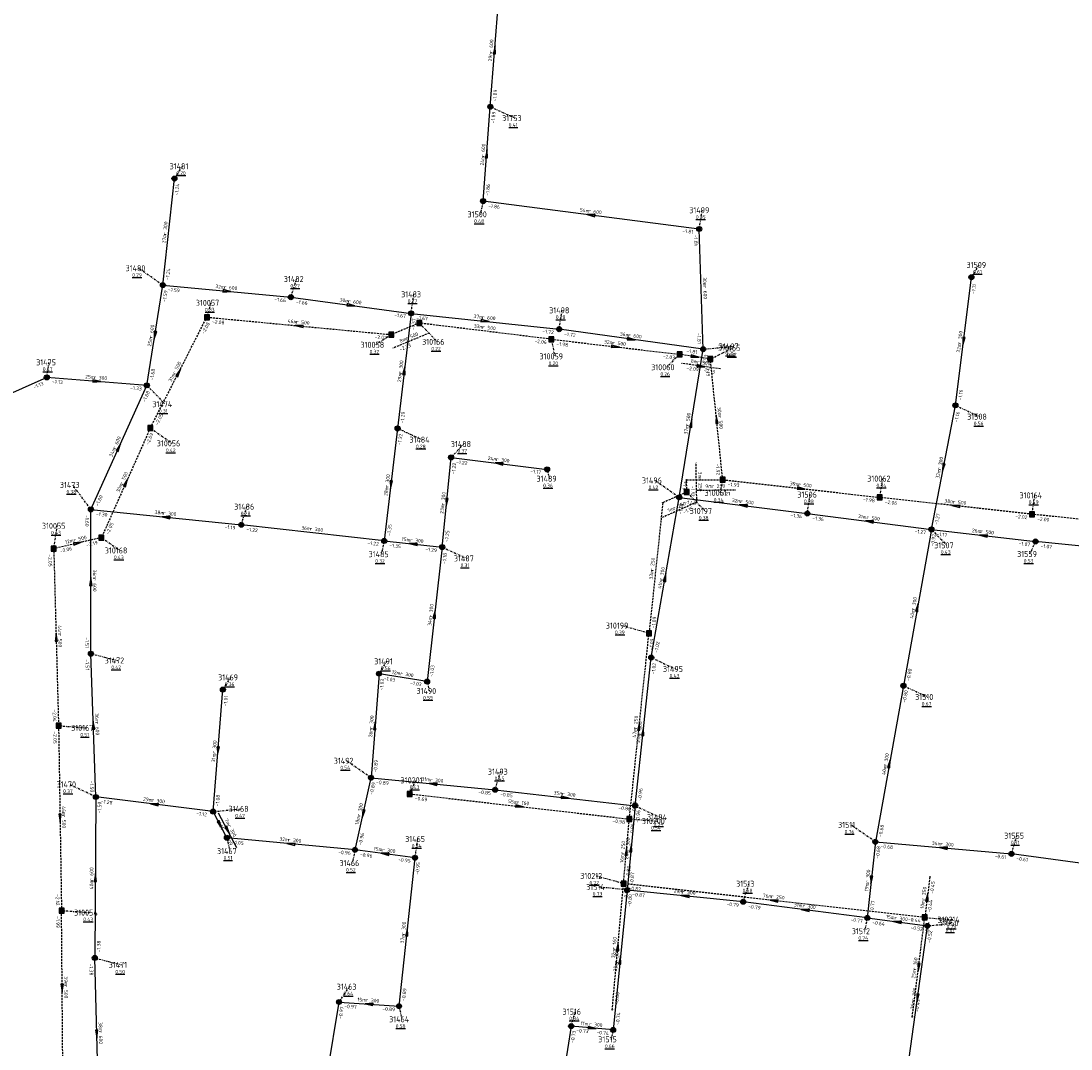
# Model space of a CAD drawing. Extents: x 188323 to 208361, y 565368 to 574910.
# Tile 58 of 256: x 200659 to 200921, y 567996 to 568253. Entities that reach past the tile are written whole.
import ezdxf

# ---------------------------------------------------------------- set-up
doc = ezdxf.new("R2010")
doc.units = 0
doc.linetypes.add('DASHDOT', pattern=[1, 0.5, -0.25, 0, -0.25])
doc.linetypes.add('DASHED', pattern=[0.75, 0.5, -0.25])
doc.layers.get('0').update_dxf_attribs({"linetype": 'CONTINUOUS'})
for name, color, linetype in [('RIO-AFM', 7, 'CONTINUOUS'), ('RIO-BOK', 7, 'CONTINUOUS'), ('RIO-DET', 7, 'CONTINUOUS'), ('RIO-KNP', 7, 'CONTINUOUS'), ('RIO-KNR', 7, 'CONTINUOUS'), ('RIO-LAG_0B', 7, 'CONTINUOUS'), ('RIO-LAG_1B', 7, 'DASHED'), ('RIO-LEN', 7, 'CONTINUOUS'), ('RIO-MVD', 1, 'CONTINUOUS'), ('RIO-VRB', 6, 'DASHDOT'), ('RIO-VRH', 7, 'CONTINUOUS')]:
    doc.layers.add(name, color=color, linetype=linetype)
doc.styles.add('RIO-TXT', font='isocp.shx')

# ---------------------------------------------------------------- blocks, each defined once
blk = doc.blocks.new('L_VHR')
blk.add_lwpolyline([(-0.5, 0), (0.5, 0), (-0.5, 0.15), (-0.5, -0.15), (0.5, 0)])
blk = doc.blocks.new('K_IPR')
blk.add_lwpolyline([(-0.5, -0.5), (0.5, -0.5), (0.5, 0.5), (-0.5, 0.5)], close=True)
blk.add_solid([(-0.5, 0.5), (0.5, 0.5), (-0.5, -0.5), (0.5, -0.5)])
at = {"style": 'RIO-TXT', "flags": 1}
blk.add_attdef('KNOOPNAAM', (2, 2), '', height=1, dxfattribs=at)
blk = doc.blocks.new('K_FIC')
blk.add_circle((0, 0), 0.0625)
at = {"style": 'RIO-TXT', "flags": 1}
blk.add_attdef('KNOOPNAAM', (2, 2), '', height=1, dxfattribs=at)
blk = doc.blocks.new('K_IPG')
blk.add_circle((0, 0), 0.5)
for points in [[(0, 0), (-0.5, 0), (-0.433013, 0.25)], [(0, 0), (-0.433013, -0.25), (-0.5, 0)], [(0, 0), (-0.433013, 0.25), (-0.25, 0.433013)], [(0, 0), (-0.25, -0.433013), (-0.433013, -0.25)], [(0, 0), (-0.25, 0.433013), (0, 0.5)], [(0, 0), (0, -0.5), (-0.25, -0.433013)], [(0, 0), (0, 0.5), (0.25, 0.433013)], [(0, 0), (0.25, 0.433013), (0.433013, 0.25)], [(0, 0), (0.433013, 0.25), (0.5, 0)], [(0, 0), (0.5, 0), (0.433013, -0.25)], [(0, 0), (0.433013, -0.25), (0.25, -0.433013)], [(0, 0), (0.25, -0.433013), (0, -0.5)]]:
    blk.add_solid(points)
at = {"style": 'RIO-TXT', "flags": 1}
blk.add_attdef('KNOOPNAAM', (2, 2), '', height=1, dxfattribs=at)
blk = doc.blocks.new('461_03______310166____310058_')
at = {"layer": 'RIO-LAG_1B'}
blk.add_line((0, 0), (-9.069, -3.77), dxfattribs=at)
at = {"layer": 'RIO-AFM', "style": 'RIO-TXT'}
blk.add_text('r 500', height=0.9, rotation=382.5474, dxfattribs=at).set_placement((-5.7242, -1.8371))
at = {"layer": 'RIO-BOK', "style": 'RIO-TXT'}
blk.add_text('-2.23', height=0.9, rotation=382.5474, dxfattribs=at).set_placement((-7.2389, -4.525))
at = {"layer": 'RIO-LEN', "style": 'RIO-TXT'}
blk.add_text('8m', height=0.9, rotation=382.5474, dxfattribs=at).set_placement((-7.22, -2.4593))
blk = doc.blocks.new('462_03______310165____310060_')
at = {"layer": 'RIO-LAG_1B'}
blk.add_line((0, 0), (-9.72, 1.41), dxfattribs=at)
at = {"layer": 'RIO-VRH', "xscale": 2, "yscale": 2, "zscale": 2, "rotation": 351.7249}
blk.add_blockref('L_VHR', (-4.86, 0.705), dxfattribs=at)
at = {"layer": 'RIO-AFM', "style": 'RIO-TXT'}
blk.add_text('r 500', height=0.9, rotation=351.7249, dxfattribs=at).set_placement((-5.8573, 1.3559))
at = {"layer": 'RIO-BOK', "style": 'RIO-TXT'}
for s, p in [('-2.09', (-8.5353, -0.1762)), ('-2.13', (-4.2589, -0.7954))]:
    blk.add_text(s, height=0.9, rotation=351.7249, dxfattribs=at).set_placement(p)
at = {"layer": 'RIO-LEN', "style": 'RIO-TXT'}
blk.add_text('8m', height=0.9, rotation=351.7249, dxfattribs=at).set_placement((-7.4606, 1.588))
blk = doc.blocks.new('463_03______310196____310061_')
at = {"layer": 'RIO-LAG_1B'}
blk.add_line((0, 0), (9.82, 0.108), dxfattribs=at)
at = {"layer": 'RIO-AFM', "style": 'RIO-TXT'}
blk.add_text('r 250', height=0.9, rotation=0.6337, dxfattribs=at).set_placement((3.8243, 0.5423))
at = {"layer": 'RIO-BOK', "style": 'RIO-TXT'}
blk.add_text('-1.21', height=0.9, rotation=0.6337, dxfattribs=at).set_placement((5.7349, -1.3366))
at = {"layer": 'RIO-LEN', "style": 'RIO-TXT'}
blk.add_text('9m', height=0.9, rotation=0.6337, dxfattribs=at).set_placement((2.2044, 0.5244))
blk = doc.blocks.new('470_03______310197____310196_')
at = {"layer": 'RIO-LAG_1B'}
blk.add_line((0, 0), (-0.199, 9.818), dxfattribs=at)
at = {"layer": 'RIO-AFM', "style": 'RIO-TXT'}
blk.add_text('r 250', height=0.9, rotation=271.1509, dxfattribs=at).set_placement((0.3797, 5.999))
at = {"layer": 'RIO-BOK', "style": 'RIO-TXT'}
blk.add_text('-1.12', height=0.9, rotation=271.1509, dxfattribs=at).set_placement((-1.4811, 4.0706))
at = {"layer": 'RIO-LEN', "style": 'RIO-TXT'}
blk.add_text('3m', height=0.9, rotation=271.1509, dxfattribs=at).set_placement((0.3463, 7.6187))
blk = doc.blocks.new('471_03______310197____310198_')
at = {"layer": 'RIO-LAG_1B'}
blk.add_line((0, 0), (-8.981, -3.977), dxfattribs=at)
at = {"layer": 'RIO-AFM', "style": 'RIO-TXT'}
blk.add_text('r 250', height=0.9, rotation=383.8624, dxfattribs=at).set_placement((-5.681, -1.9677))
at = {"layer": 'RIO-BOK', "style": 'RIO-TXT'}
blk.add_text('-1.15', height=0.9, rotation=383.8624, dxfattribs=at).set_placement((-3.1827, -2.9387))
at = {"layer": 'RIO-LEN', "style": 'RIO-TXT'}
blk.add_text('7m', height=0.9, rotation=383.8624, dxfattribs=at).set_placement((-7.1621, -2.624))
blk = doc.blocks.new('518_03______31467_____31468_')
at = {"layer": 'RIO-LAG_0B'}
blk.add_line((0, 0), (-4.617, 8.668), dxfattribs=at)
at = {"layer": 'RIO-VRH', "xscale": 2, "yscale": 2, "zscale": 2, "rotation": 298.0241}
blk.add_blockref('L_VHR', (-2.3085, 4.334), dxfattribs=at)
at = {"layer": 'RIO-AFM', "style": 'RIO-TXT'}
blk.add_text('r 300', height=0.9, rotation=298.0241, dxfattribs=at).set_placement((-2.3744, 5.5231))
at = {"layer": 'RIO-BOK', "style": 'RIO-TXT'}
for s, p in [('-1.05', (-5.1942, 6.7743)), ('-1.09', (-3.1625, 2.9618))]:
    blk.add_text(s, height=0.9, rotation=298.0241, dxfattribs=at).set_placement(p)
at = {"layer": 'RIO-LEN', "style": 'RIO-TXT'}
blk.add_text('7m', height=0.9, rotation=298.0241, dxfattribs=at).set_placement((-3.1363, 6.9528))

msp = doc.modelspace()

# ---------------------------------------------------------------- linework, layer by layer
at = {"layer": 'RIO-LAG_0B'}
for p, q in [((200775.808, 568231.552), (200778, 568259.968)), ((200774, 568208), (200775.808, 568231.552)), ((200694, 568187.008), (200696.896, 568213.632)), ((200828, 568201.024), (200774, 568208)), ((200828.992, 568171.008), (200828, 568201.024)), ((200892, 568156.992), (200896, 568188.992)), ((200690, 568161.984), (200694, 568187.008)), ((200694, 568187.008), (200726, 568184)), ((200726, 568184), (200756, 568179.968)), ((200756, 568179.968), (200752.64, 568151.232)), ((200756, 568179.968), (200792.992, 568176)), ((200828.992, 568171.008), (200792.992, 568176)), ((200823.008, 568134.016), (200828.992, 568171.008)), ((200664.992, 568163.968), (200644.992, 568155.008)), ((200690, 568161.984), (200664.992, 568163.968)), ((200676, 568131.008), (200690, 568161.984)), ((200886, 568126.016), (200892, 568156.992)), ((200752.64, 568151.232), (200749.296, 568123.136)), ((200763.776, 568121.6), (200766, 568144)), ((200766, 568144), (200790, 568140.992)), ((200816, 568094.016), (200823.008, 568134.016)), ((200823.008, 568134.016), (200855.008, 568129.984)), ((200676, 568094.976), (200676, 568131.008)), ((200676, 568131.008), (200713.6, 568127.168)), ((200855.008, 568129.984), (200886, 568126.016)), ((200749.296, 568123.136), (200713.6, 568127.168)), ((200886, 568126.016), (200879.008, 568086.976)), ((200886, 568126.016), (200912, 568123.008)), ((200749.296, 568123.136), (200763.776, 568121.6)), ((200940.992, 568120), (200912, 568123.008)), ((200763.776, 568121.6), (200760, 568088)), ((200677.264, 568059.2), (200676, 568094.976)), ((200812, 568057.024), (200816, 568094.016)), ((200748, 568089.984), (200746, 568064)), ((200760, 568088), (200748, 568089.984)), ((200706.528, 568055.552), (200708.992, 568086.016)), ((200879.008, 568086.976), (200872, 568048)), ((200742, 568046.016), (200746, 568064)), ((200746, 568064), (200776.992, 568060.992)), ((200776.992, 568060.992), (200812, 568057.024)), ((200677.264, 568059.2), (200676.992, 568019.008)), ((200706.528, 568055.552), (200677.264, 568059.2)), ((200812, 568057.024), (200810, 568035.968)), ((200710, 568049.024), (200706.528, 568055.552)), ((200742, 568046.016), (200710, 568049.024)), ((200872, 568048), (200870, 568028.992)), ((200872, 568048), (200906, 568044.992)), ((200756.992, 568044.032), (200742, 568046.016)), ((200752.992, 568006.976), (200756.992, 568044.032)), ((200943.008, 568040), (200906, 568044.992)), ((200810, 568035.968), (200806.496, 568001.024)), ((200839.008, 568033.024), (200810, 568035.968)), ((200870, 568028.992), (200839.008, 568033.024)), ((200870, 568028.992), (200884.992, 568027.008)), ((200880, 567990.976), (200884.992, 568027.008)), ((200678, 567980.992), (200676.992, 568019.008)), ((200732, 567971.008), (200738, 568008)), ((200738, 568008), (200752.992, 568006.976)), ((200796, 568001.984), (200790, 567963.008)), ((200806.496, 568001.024), (200796, 568001.984))]:
    msp.add_line(p, q, dxfattribs=at)
at = {"layer": 'RIO-LAG_1B'}
for p, q in [((200690.864, 568151.36), (200704.992, 568179.008)), ((200704.992, 568179.008), (200751.072, 568174.656)), ((200758.048, 568177.536), (200751.072, 568174.656)), ((200791.024, 568173.504), (200758.048, 568177.536)), ((200791.024, 568173.504), (200823.088, 568169.728)), ((200830.784, 568168.576), (200823.088, 568169.728)), ((200833.872, 568138.432), (200830.784, 568168.576)), ((200690.864, 568151.36), (200678.656, 568123.968)), ((200824.832, 568138.368), (200833.872, 568138.432)), ((200824.896, 568135.36), (200824.832, 568138.368)), ((200833.872, 568138.432), (200873.104, 568134.016)), ((200824.896, 568135.36), (200818.896, 568132.672)), ((200911.152, 568129.792), (200873.104, 568134.016)), ((200818.896, 568132.672), (200815.456, 568100.096)), ((200950.24, 568125.76), (200911.152, 568129.792)), ((200678.656, 568123.968), (200666.72, 568121.216)), ((200666.72, 568121.216), (200667.936, 568076.992)), ((200810.528, 568053.696), (200815.456, 568100.096)), ((200667.936, 568076.992), (200668.672, 568030.848)), ((200755.68, 568059.968), (200810.528, 568053.696)), ((200809.088, 568037.568), (200810.528, 568053.696)), ((200885.632, 568039.232), (200884.352, 568029.12)), ((200806.272, 568006.08), (200809.088, 568037.568)), ((200884.352, 568029.12), (200809.088, 568037.568)), ((200668.992, 567992), (200668.672, 568030.848)), ((200881.232, 568004.288), (200884.352, 568029.12))]:
    msp.add_line(p, q, dxfattribs=at)
at = {"layer": 'RIO-VRB'}
for p, q in [((200775.81, 568231.56), (200781.9369, 568228.7222)), ((200696.9, 568213.63), (200698.8764, 568216.6858)), ((200774, 568208), (200773.2942, 568204.6866)), ((200828, 568201), (200828.7071, 568205.7132)), ((200694, 568187), (200687.8719, 568191.2359)), ((200896, 568189), (200897.9764, 568192.0558)), ((200726, 568184), (200727.3933, 568188.5294)), ((200705, 568179), (200706.0514, 568182.5897)), ((200756, 568180), (200756.7071, 568184.7132)), ((200793, 568176), (200793.7071, 568180.7132)), ((200758.04, 568177.56), (200762.5872, 568172.8398)), ((200751.08, 568174.67), (200747.1936, 568172.1063)), ((200791.03, 568173.51), (200791.9106, 568169.212)), ((200823.09, 568169.7), (200819.8294, 568166.511)), ((200829, 568171), (200836.075, 568171.7)), ((200830.79, 568168.58), (200836.4986, 568171.358)), ((200665, 568164), (200665.5335, 568167.7284)), ((200690, 568162), (200694.5472, 568157.2798)), ((200892, 568157), (200898.1269, 568154.1622)), ((200690.87, 568151.35), (200696.2894, 568147.5019)), ((200752.64, 568151.26), (200758.7669, 568148.4222)), ((200766, 568144), (200769.1214, 568147.3196)), ((200790, 568141), (200790.5335, 568138.6716)), ((200823, 568134), (200816.8719, 568138.2359)), ((200833.87, 568138.44), (200833.1642, 568135.1266)), ((200873.11, 568133.99), (200873.8171, 568138.7032)), ((200676, 568131), (200671.451, 568137.1187)), ((200824.89, 568135.33), (200829.4372, 568130.6098)), ((200855, 568130), (200855.7071, 568134.7132)), ((200911.15, 568129.8), (200911.8571, 568134.5132)), ((200713.6, 568127.17), (200714.9933, 568131.6994)), ((200666.72, 568121.21), (200667.6006, 568126.908)), ((200886, 568126), (200889.9045, 568122.0459)), ((200678.65, 568123.96), (200683.3034, 568120.7547)), ((200749.29, 568123.14), (200748.5842, 568119.8266)), ((200912, 568123), (200910.608, 568119.8701)), ((200763.77, 568121.6), (200769.8969, 568118.7622)), ((200815.46, 568100.07), (200808.4921, 568101.9965)), ((200676, 568095), (200682.6482, 568093.28)), ((200816, 568094), (200822.1269, 568091.1622)), ((200748, 568090), (200749.9764, 568093.0558)), ((200709, 568086), (200710.9764, 568089.0558)), ((200760, 568088), (200760.5335, 568085.6716)), ((200879, 568087), (200885.1269, 568084.1622)), ((200667.94, 568076.98), (200674.9075, 568076.4513)), ((200746, 568064), (200739.8719, 568068.2359)), ((200777, 568061), (200778.3933, 568065.5294)), ((200677.26, 568059.22), (200670.611, 568062.3379)), ((200755.68, 568059.99), (200757.2172, 568063.3532)), ((200812, 568057), (200818.1269, 568054.1622)), ((200706.52, 568055.54), (200713.595, 568056.24)), ((200810.52, 568053.7), (200817.4875, 568053.1713)), ((200872, 568048), (200865.8719, 568052.2359)), ((200710, 568049), (200710.7071, 568045.6868)), ((200906, 568045), (200907.3933, 568049.5294)), ((200757, 568044), (200757.7071, 568048.7132)), ((200742, 568046), (200741.2942, 568042.6866)), ((200809.08, 568037.56), (200802.1121, 568039.4865)), ((200810, 568036), (200802.925, 568036.6978)), ((200839, 568033), (200840.3933, 568037.5294)), ((200668.67, 568030.86), (200675.6375, 568030.3313)), ((200870, 568029), (200869.2942, 568025.6866)), ((200884.36, 568029.1), (200891.3275, 568028.5713)), ((200885, 568027), (200891.075, 568027.7)), ((200677, 568019), (200683.6482, 568017.28)), ((200738, 568008), (200740.6191, 568011.8219)), ((200753, 568007), (200753.7071, 568003.6868)), ((200796, 568002), (200797.0514, 568005.5897)), ((200806.5, 568001), (200805.9674, 567998.6715))]:
    msp.add_line(p, q, dxfattribs=at)

# ---------------------------------------------------------------- block references
at = {"layer": 'RIO-DET'}
for name, p in [('461_03______310166____310058_', (200760.544, 568175.04)), ('462_03______310165____310060_', (200833.296, 568166.08)), ('470_03______310197____310196_', (200827.392, 568132.8)), ('463_03______310196____310061_', (200827.328, 568135.808)), ('471_03______310197____310198_', (200827.392, 568132.8)), ('518_03______31467_____31468_', (200712.496, 568046.528))]:
    msp.add_blockref(name, p, dxfattribs=at)
at = {"layer": 'RIO-KNP', "xscale": 1.25, "yscale": 1.25, "zscale": 1.25}
for name, p in [('K_IPG', (200775.808, 568231.552)), ('K_IPG', (200696.896, 568213.632)), ('K_IPG', (200774, 568208)), ('K_IPG', (200828, 568201.024)), ('K_IPG', (200896, 568188.992)), ('K_IPG', (200694, 568187.008)), ('K_IPG', (200726, 568184)), ('K_IPG', (200756, 568179.968)), ('K_IPR', (200704.992, 568179.008)), ('K_IPR', (200758.048, 568177.536)), ('K_IPR', (200751.072, 568174.656)), ('K_IPG', (200792.992, 568176)), ('K_IPR', (200791.024, 568173.504)), ('K_IPR', (200823.088, 568169.728)), ('K_IPG', (200828.992, 568171.008)), ('K_IPR', (200830.784, 568168.576)), ('K_IPG', (200664.992, 568163.968)), ('K_IPG', (200690, 568161.984)), ('K_IPG', (200892, 568156.992)), ('K_IPR', (200690.864, 568151.36)), ('K_IPG', (200752.64, 568151.232)), ('K_IPG', (200766, 568144)), ('K_IPG', (200790, 568140.992)), ('K_FIC', (200824.832, 568138.368)), ('K_IPR', (200833.872, 568138.432)), ('K_IPR', (200824.896, 568135.36)), ('K_FIC', (200818.896, 568132.672)), ('K_IPG', (200823.008, 568134.016)), ('K_IPR', (200873.104, 568134.016)), ('K_IPG', (200676, 568131.008)), ('K_IPG', (200855.008, 568129.984)), ('K_IPR', (200911.152, 568129.792)), ('K_IPG', (200713.6, 568127.168)), ('K_IPG', (200886, 568126.016)), ('K_IPR', (200678.656, 568123.968)), ('K_IPG', (200749.296, 568123.136)), ('K_IPG', (200763.776, 568121.6)), ('K_IPG', (200912, 568123.008)), ('K_IPR', (200666.72, 568121.216)), ('K_IPR', (200815.456, 568100.096)), ('K_IPG', (200676, 568094.976)), ('K_IPG', (200816, 568094.016)), ('K_IPG', (200748, 568089.984)), ('K_IPG', (200760, 568088)), ('K_IPG', (200708.992, 568086.016)), ('K_IPG', (200879.008, 568086.976)), ('K_IPR', (200667.936, 568076.992)), ('K_IPG', (200746, 568064)), ('K_IPG', (200677.264, 568059.2)), ('K_IPR', (200755.68, 568059.968)), ('K_IPG', (200776.992, 568060.992)), ('K_IPG', (200812, 568057.024)), ('K_IPG', (200706.528, 568055.552)), ('K_IPR', (200810.528, 568053.696)), ('K_IPG', (200710, 568049.024)), ('K_IPG', (200742, 568046.016)), ('K_IPG', (200872, 568048)), ('K_IPG', (200756.992, 568044.032)), ('K_IPG', (200906, 568044.992)), ('K_FIC', (200885.632, 568039.232)), ('K_IPR', (200809.088, 568037.568)), ('K_IPG', (200810, 568035.968)), ('K_IPG', (200839.008, 568033.024)), ('K_IPR', (200668.672, 568030.848)), ('K_IPG', (200870, 568028.992)), ('K_IPR', (200884.352, 568029.12)), ('K_IPG', (200884.992, 568027.008)), ('K_IPG', (200676.992, 568019.008)), ('K_IPG', (200738, 568008)), ('K_IPG', (200752.992, 568006.976)), ('K_FIC', (200806.272, 568006.08)), ('K_FIC', (200881.232, 568004.288)), ('K_IPG', (200796, 568001.984)), ('K_IPG', (200806.496, 568001.024))]:
    msp.add_blockref(name, p, dxfattribs=at)
at = {"layer": 'RIO-VRH', "xscale": 2, "yscale": 2, "zscale": 2}
for p, rotation in [((200776.905, 568245.78), 85.588), ((200774.905, 568219.78), 85.5982), ((200801, 568204.5), 172.6147), ((200710, 568185.5), 354.6447), ((200741, 568182), 352.4061), ((200774.5, 568178), 353.8304), ((200692, 568174.5), 260.9016), ((200728.04, 568176.835), 534.6324), ((200811, 568173.5), 352.0936), ((200894, 568173), 262.8666), ((200807.06, 568171.605), 353.2234), ((200826.94, 568169.14), 351.7249), ((200697.935, 568165.175), 62.9252), ((200754.32, 568165.63), 443.3234), ((200677.5, 568163), 355.4265), ((200832.33, 568153.51), 95.8433), ((200826, 568152.5), 80.7808), ((200683, 568146.5), 65.6888), ((200778, 568142.5), 532.8757), ((200889, 568141.5), 259.038), ((200684.76, 568137.655), 425.9494), ((200750.965, 568137.2), 263.1978), ((200853.49, 568136.215), 353.5307), ((200764.885, 568132.8), 264.3062), ((200839, 568132), 532.8757), ((200892.13, 568131.895), 173.715), ((200694.8, 568129.085), 534.1844), ((200870.5, 568128), 532.6484), ((200899, 568124.5), 533.4187), ((200672.685, 568122.585), 372.9793), ((200756.53, 568122.37), 533.9298), ((200819.5, 568114), 80.0657), ((200676, 568113), 90), ((200882.5, 568106.5), 439.8164), ((200761.885, 568104.8), 443.5896), ((200667.33, 568099.095), 451.5889), ((200676.63, 568077.11), 92.0257), ((200747, 568077), 445.5927), ((200812.99, 568076.885), 83.9105), ((200814, 568075.5), 83.8214), ((200707.76, 568070.77), 265.3367), ((200875.5, 568067.5), 439.8164), ((200761.5, 568062.5), 534.473), ((200794.5, 568059), 353.4809), ((200691.89, 568057.38), 172.8323), ((200783.1, 568056.845), 353.4576), ((200668.305, 568053.92), 270.9158), ((200744, 568055), 257.4634), ((200708.26, 568052.27), 298.0241), ((200726, 568047.5), 174.6447), ((200809.8, 568045.63), 84.893), ((200811, 568046.5), 444.5511), ((200889, 568046.5), 534.9581), ((200749.5, 568045), 172.4061), ((200677.13, 568039.11), 449.6206), ((200871, 568038.5), 263.9825), ((200824.5, 568034.5), 174.0945), ((200846.72, 568033.33), 173.5886), ((200884.995, 568034.16), 442.8387), ((200854.5, 568031), 172.6484), ((200877.5, 568028), 532.4061), ((200755, 568025.5), 83.8214), ((200807.675, 568021.825), 84.8889), ((200808.25, 568018.5), 444.2809), ((200882.795, 568016.695), 262.8013), ((200668.835, 568011.43), 270.4956), ((200882.5, 568009), 262.0846), ((200745.5, 568007.5), 536.1863), ((200801.25, 568001.5), 354.5602), ((200677.5, 568000), 271.5164)]:
    msp.add_blockref('L_VHR', p, dxfattribs=dict(at, rotation=rotation))

# ---------------------------------------------------------------- texts
at = {"layer": 'RIO-AFM', "style": 'RIO-TXT'}
for s, rotation, p in [('r 600', 85.588, (200776.3443, 568245.0108)), ('r 600', 85.5982, (200774.3444, 568219.0105)), ('r 600', 352.6147, (200800.2625, 568205.1167)), ('r 300', 83.7765, (200694.8652, 568199.5638)), ('r 600', 354.6447, (200709.2407, 568186.0831)), ('r 600', 271.918, (200828.9817, 568186.8271)), ('r 600', 352.4061, (200740.2639, 568182.6117)), ('r 500', 354.6324, (200727.2809, 568177.4227)), ('r 600', 353.8304, (200773.7491, 568178.5954)), ('r 600', 80.9016, (200691.3782, 568173.7788)), ('r 500', 353.0018, (200773.7926, 568176.14)), ('r 600', 352.0936, (200810.2675, 568174.1176)), ('r 300', 82.8666, (200893.4034, 568172.2583)), ('r 500', 353.2234, (200806.3153, 568172.2068)), ('r 500', 62.9252, (200697.1212, 568164.6812)), ('r 300', 443.3234, (200753.7207, 568164.8839)), ('r 300', 355.4265, (200676.7324, 568163.5705)), ('r 500', 80.7808, (200825.3768, 568151.7804)), ('r 500', 275.8433, (200832.754, 568154.3683)), ('r 600', 65.6888, (200682.2108, 568145.9673)), ('r 300', 352.8757, (200777.2585, 568143.1038)), ('r 300', 79.038, (200888.3552, 568140.7997)), ('r 500', 425.9494, (200683.965, 568137.1223)), ('r 300', 443.1978, (200750.3642, 568136.4552)), ('r 500', 353.5307, (200852.7424, 568136.8151)), ('r 300', 84.3062, (200764.3072, 568132.0432)), ('r 500', 352.8757, (200838.2592, 568132.6063)), ('r 500', 353.715, (200891.3806, 568132.4923)), ('r 300', 354.1844, (200694.0455, 568129.676)), ('r 500', 352.6484, (200869.7611, 568128.609)), ('r 300', 353.5583, (200730.6968, 568125.7536)), ('r 500', 353.4187, (200898.2531, 568125.0973)), ('r 500', 372.9793, (200671.782, 568122.8934)), ('r 300', 353.9298, (200755.7773, 568122.957)), ('r 250', 443.9697, (200816.5879, 568115.6223)), ('r 300', 80.0657, (200818.8678, 568113.288)), ('r 600', 270, (200676.5082, 568113.8102)), ('r 300', 443.5896, (200761.2876, 568104.0513)), ('r 300', 439.8164, (200881.8528, 568105.7929)), ('r 500', 271.5889, (200667.821, 568099.9195)), ('r 300', 350.5386, (200753.2833, 568089.6297)), ('r 600', 272.0257, (200677.112, 568077.9378)), ('r 300', 445.5927, (200746.4316, 568076.2307)), ('r 250', 83.9105, (200812.407, 568076.1324)), ('r 300', 83.8214, (200813.4158, 568074.7482)), ('r 300', 85.3367, (200707.1959, 568070.0029)), ('r 300', 439.8164, (200874.8528, 568066.7929)), ('r 300', 354.473, (200760.7422, 568063.0851)), ('r 300', 353.4809, (200793.7526, 568059.5994)), ('r 300', 352.8323, (200691.1493, 568057.986)), ('r 300', 77.4634, (200743.3362, 568054.3178)), ('r 160', 353.4576, (200782.3537, 568057.451)), ('r 500', 270.9158, (200668.8062, 568054.7387)), ('r 300', 354.6447, (200725.2407, 568048.0831)), ('r 300', 352.4061, (200748.7631, 568045.607)), ('r 250', 84.893, (200809.23, 568044.8677)), ('r 300', 444.5511, (200810.4193, 568045.7414)), ('r 300', 354.9581, (200888.2377, 568047.0796)), ('r 600', 449.6206, (200676.6125, 568038.3027)), ('r 300', 443.9825, (200870.4124, 568037.7467)), ('r 300', 354.0945, (200823.746, 568035.0894)), ('r 250', 442.8387, (200884.3953, 568033.4185)), ('r 250', 353.5886, (200845.9728, 568033.9408)), ('r 300', 352.6484, (200853.7611, 568031.609)), ('r 300', 352.4061, (200876.7631, 568028.607)), ('r 300', 83.8214, (200754.4158, 568024.7482)), ('r 160', 84.8889, (200807.1049, 568021.0627)), ('r 300', 444.2809, (200807.6613, 568017.7443)), ('r 160', 82.8013, (200882.1975, 568015.9537)), ('r 500', 270.4956, (200669.3399, 568012.2448)), ('r 300', 82.0846, (200881.8933, 568008.2663)), ('r 300', 356.1863, (200744.7249, 568008.057)), ('r 300', 354.5602, (200800.4908, 568002.0774)), ('r 600', 271.5164, (200677.99, 568000.8235))]:
    msp.add_text(s, height=0.9, rotation=rotation, dxfattribs=at).set_placement(p)
at = {"layer": 'RIO-BOK', "style": 'RIO-TXT'}
for s, rotation, p in [('-1.89', 85.588, (200777.3133, 568232.8482)), ('-1.89', 85.5982, (200776.8918, 568227.3642)), ('-1.24', 83.7765, (200697.8478, 568209.4019)), ('-1.86', 85.5982, (200775.5031, 568209.2884)), ('-1.86', 352.6147, (200775.2092, 568206.4324)), ('-1.81', 352.6147, (200823.758, 568200.1703)), ('-1.81', 271.918, (200826.6483, 568199.5535)), ('-1.24', 83.7765, (200695.5433, 568188.24)), ('-1.59', 80.9016, (200694.7345, 568182.7291)), ('-1.59', 354.6447, (200695.264, 568185.4763)), ('-1.11', 82.8666, (200896.8806, 568184.7578)), ('-1.66', 354.6447, (200721.7892, 568183.0065)), ('-1.66', 352.4061, (200727.2035, 568182.428)), ('-1.67', 352.4061, (200751.7533, 568179.1706)), ('-2.08', 62.9252, (200704.3807, 568174.7116)), ('-2.08', 354.6324, (200706.2636, 568177.476)), ('-1.37', 443.3234, (200756.8988, 568175.7669)), ('-1.67', 353.8304, (200757.2422, 568178.4584)), ('-1.72', 353.8304, (200788.7756, 568175.0696)), ('-1.72', 352.0936, (200794.1949, 568174.4215)), ('-1.81', 271.918, (200827.4806, 568175.0516)), ('-2.07', 354.6324, (200746.8692, 568173.6864)), ('-2.06', 353.0018, (200786.7922, 568172.6383)), ('-1.98', 353.2234, (200792.2558, 568171.9554)), ('-2.03', 353.2234, (200818.8556, 568168.8114)), ('-1.81', 352.0936, (200824.7493, 568170.1976)), ('-1.53', 80.7808, (200829.7256, 568166.7282)), ('-2.19', 275.8433, (200829.5405, 568167.0444)), ('-1.68', 80.9016, (200691.6036, 568163.161)), ('-1.13', 384.2253, (200661.831, 568161.0511)), ('-1.13', 355.4265, (200666.2846, 568162.4936)), ('-1.33', 355.4265, (200685.8023, 568160.9447)), ('-1.68', 65.6888, (200689.588, 568157.6863)), ('-1.16', 82.8666, (200893.5628, 568158.2153)), ('-2.05', 62.9252, (200692.7536, 568151.9594)), ('-1.29', 443.3234, (200754.1923, 568152.4887)), ('-1.16', 79.038, (200892.5953, 568152.7082)), ('-2.09', 425.9494, (200690.4632, 568147.0423)), ('-1.32', 443.1978, (200753.5299, 568147.0248)), ('-1.22', 352.8757, (200767.2163, 568142.438)), ('-1.22', 84.3062, (200766.9869, 568139.7805)), ('-1.17', 352.8757, (200785.7595, 568140.132)), ('-1.92', 275.8433, (200832.0769, 568142.3784)), ('-1.46', 80.7808, (200824.606, 568135.1576)), ('-1.93', 353.5307, (200835.1041, 568136.892)), ('-1.60', 65.6888, (200677.852, 568131.6995)), ('-1.46', 352.8757, (200824.2163, 568132.438)), ('-1.98', 353.5307, (200868.881, 568133.0832)), ('-2.06', 353.715, (200874.3491, 568132.4459)), ('-1.30', 354.1844, (200677.2517, 568129.4662)), ('-1.18', 80.0657, (200823.6721, 568129.719)), ('-1.60', 270, (200674.6007, 568129.5996)), ('-2.05', 425.9494, (200680.4984, 568124.6691)), ('-1.36', 352.8757, (200850.7608, 568129.137)), ('-1.36', 352.6484, (200856.2101, 568128.4331)), ('-1.27', 79.038, (200887.6405, 568127.1082)), ('-2.02', 353.715, (200906.9243, 568128.8788)), ('-2.00', 354.071, (200912.3986, 568128.2637)), ('-1.19', 354.1844, (200709.3815, 568126.2139)), ('-1.22', 353.5583, (200714.8348, 568125.6226)), ('-1.35', 443.1978, (200750.845, 568124.3653)), ('-1.25', 84.3062, (200765.3018, 568122.8542)), ('-1.27', 352.6484, (200881.7564, 568125.1533)), ('-1.17', 353.4187, (200887.2311, 568124.4496)), ('-2.19', 372.9793, (200674.9679, 568121.6798)), ('-1.22', 353.5583, (200745.0609, 568122.2289)), ('-1.35', 353.9298, (200750.5348, 568121.6006)), ('-0.92', 439.8164, (200886.6316, 568121.7216)), ('-1.07', 353.4187, (200907.7683, 568122.0931)), ('-1.07', 354.0945, (200913.2493, 568121.4642)), ('-2.05', 271.5889, (200665.36, 568119.7713)), ('-2.06', 372.9793, (200668.3991, 568120.1613)), ('-1.29', 353.9298, (200759.5456, 568120.648)), ('-1.18', 443.5896, (200764.6854, 568117.3714)), ('-1.09', 443.9697, (200816.9983, 568101.3162)), ('-1.51', 270, (200674.6152, 568099.0996)), ('-1.09', 83.9105, (200816.4177, 568095.8441)), ('-1.02', 80.0657, (200817.6203, 568095.1375)), ('-1.51', 272.0257, (200674.651, 568093.551)), ('-1.03', 443.5896, (200761.5466, 568089.2359)), ('-1.02', 83.8214, (200816.9511, 568089.7725)), ('-0.80', 439.8164, (200880.6246, 568088.1315)), ('-1.03', 445.5927, (200749.0675, 568085.8056)), ('-1.03', 350.5386, (200749.1516, 568088.3897)), ('-1.03', 350.5386, (200755.7266, 568087.2981)), ('-0.80', 439.8164, (200879.6316, 568082.7216)), ('-1.01', 85.3367, (200710.0626, 568081.7989)), ('-2.04', 271.5889, (200666.4529, 568081.0407)), ('-2.05', 270.9158, (200666.5632, 568075.5574)), ('-0.89', 445.5927, (200747.5024, 568065.2892)), ('-1.50', 272.0257, (200675.7367, 568063.2684)), ('-0.89', 77.4634, (200746.4772, 568059.6936)), ('-0.89', 354.473, (200747.2594, 568062.4725)), ('-1.08', 85.3367, (200708.029, 568056.8216)), ('-0.69', 353.4576, (200756.9121, 568058.4404)), ('-0.85', 354.473, (200772.7857, 568060.0185)), ('-0.85', 353.4809, (200778.2327, 568059.4509)), ('-0.96', 83.8214, (200813.5423, 568058.2412)), ('-1.50', 449.6206, (200678.6106, 568055.111)), ('-1.28', 352.8323, (200678.4751, 568057.657)), ('-0.86', 353.4809, (200807.7696, 568056.0942)), ('-0.98', 83.9105, (200812.0604, 568054.9436)), ('-1.12', 352.8323, (200702.2795, 568054.6785)), ('-0.96', 444.5511, (200812.9943, 568052.7874)), ('-0.98', 353.4576, (200806.291, 568052.8085)), ('-0.96', 84.893, (200811.5501, 568049.4915)), ('-0.68', 439.8164, (200873.6246, 568049.1315)), ('-0.96', 77.4634, (200743.6703, 568047.0627)), ('-1.05', 354.6447, (200711.264, 568047.4763)), ('-0.68', 443.9825, (200872.9536, 568043.7767)), ('-0.68', 354.9581, (200873.2723, 568046.4832)), ('-0.96', 354.6447, (200737.7892, 568045.0065)), ('-0.96', 352.4061, (200743.2035, 568044.428)), ('-0.95', 352.4061, (200752.7518, 568043.1611)), ('-0.61', 354.9581, (200901.7951, 568043.9847)), ('-0.61', 352.3047, (200907.2007, 568043.4259)), ('-0.95', 83.8214, (200757.9511, 568039.7725)), ('-0.82', 84.893, (200810.5989, 568038.8298)), ('-0.87', 444.5511, (200811.5256, 568037.2617)), ('-0.82', 84.8889, (200810.1098, 568033.3513)), ('-0.82', 353.5886, (200810.3157, 568036.0132)), ('-0.45', 442.8387, (200886.5048, 568034.9783)), ('-2.12', 270.9158, (200667.2319, 568034.9379)), ('-0.80', 444.2809, (200810.9655, 568031.7831)), ('-0.87', 354.0945, (200811.2493, 568034.4642)), ('-0.77', 443.9825, (200871.5381, 568030.2465)), ('-0.44', 442.8387, (200885.9226, 568030.3156)), ('-0.79', 354.0945, (200834.7792, 568032.0451)), ('-0.79', 352.6484, (200840.2101, 568031.4331)), ('-1.99', 270.4956, (200667.2828, 568029.4475)), ('-0.77', 352.6484, (200865.7564, 568028.1533)), ('-0.64', 352.4061, (200871.2035, 568027.428)), ('-0.44', 353.5886, (200880.1341, 568028.2118)), ('-0.52', 352.4061, (200880.7518, 568026.1611)), ('-0.44', 82.8013, (200885.2357, 568024.8561)), ('-0.52', 82.0846, (200885.8226, 568022.7456)), ('-1.38', 449.6206, (200678.4081, 568020.3916)), ('-1.38', 271.5164, (200675.6382, 568017.563)), ('-0.89', 83.8214, (200754.5423, 568008.2412)), ('-0.80', 84.8889, (200807.7889, 568007.3597)), ('-0.97', 356.1863, (200739.3045, 568006.5108)), ('-0.45', 82.8013, (200882.7942, 568005.5035)), ('-0.97', 80.7808, (200738.7256, 568003.7282)), ('-0.89', 356.1863, (200748.8168, 568005.8827)), ('-0.74', 444.2809, (200808.0315, 568002.2545)), ('-0.73', 441.2456, (200796.7381, 567997.738)), ('-0.73', 354.5602, (200797.2617, 568000.4744)), ('-0.74', 354.5602, (200802.2863, 567999.9991))]:
    msp.add_text(s, height=0.9, rotation=rotation, dxfattribs=at).set_placement(p)
at = {"layer": 'RIO-KNR', "style": 'RIO-TXT'}
for s, p in [('31753', (200778.7494, 568227.9722)), ('31481', (200695.6889, 568215.9358)), ('31499', (200825.5196, 568204.9632)), ('31500', (200770.1067, 568203.9366)), ('31480', (200684.6844, 568190.4859)), ('31509', (200894.7889, 568191.3058)), ('31482', (200724.2058, 568187.7794)), ('31483', (200753.5196, 568183.9632)), ('310057', (200702.2264, 568181.8397)), ('31498', (200790.5196, 568179.9632)), ('310058', (200743.3686, 568171.3563)), ('310166', (200758.7622, 568172.0898)), ('310165', (200832.6736, 568170.608)), ('31497', (200832.8875, 568170.95)), ('310059', (200788.0856, 568168.462)), ('31475', (200662.346, 568166.9784)), ('310060', (200816.0044, 568165.761)), ('31474', (200691.3597, 568156.5298)), ('31508', (200894.9394, 568153.4122)), ('31484', (200755.5794, 568147.6722)), ('310056', (200692.4644, 568146.7519)), ('31488', (200765.9339, 568146.5696)), ('31489', (200787.346, 568137.9216)), ('31496', (200813.6844, 568137.4859)), ('310062', (200869.9921, 568137.9532)), ('31473', (200668.2635, 568136.3687)), ('310061', (200829.3392, 568134.3766)), ('31506', (200852.5196, 568133.9632)), ('310164', (200908.0321, 568133.7632)), ('31486', (200711.8058, 568130.9494)), ('310197', (200825.6122, 568129.8598)), ('310055', (200663.7756, 568126.158)), ('31507', (200886.717, 568121.2959)), ('310168', (200679.4784, 568120.0047)), ('31485', (200745.3967, 568119.0766)), ('31559', (200907.4205, 568119.1201)), ('31487', (200766.7094, 568118.0122)), ('310199', (200804.6671, 568101.2465)), ('31472', (200679.4607, 568092.53)), ('31491', (200746.7889, 568092.3058)), ('31495', (200818.9394, 568090.4122)), ('31469', (200707.7889, 568088.3058)), ('31490', (200757.346, 568084.9216)), ('31510', (200881.9394, 568083.4122)), ('310167', (200671.0825, 568075.7013)), ('31492', (200736.6844, 568067.4859)), ('31493', (200775.2058, 568064.7794)), ('31470', (200667.4235, 568061.5879)), ('310201', (200753.3922, 568062.6032)), ('31468', (200710.4075, 568055.49)), ('31494', (200814.9394, 568053.4122)), ('310200', (200813.6625, 568052.4213)), ('31511', (200862.6844, 568051.4859)), ('31465', (200754.5196, 568047.9632)), ('31555', (200904.2058, 568048.7794)), ('31467', (200707.5196, 568044.9368)), ('31466', (200738.1067, 568041.9366)), ('310212', (200798.2871, 568038.7365)), ('31513', (200837.2058, 568036.7794)), ('31514', (200799.7375, 568035.9478)), ('310054', (200671.8125, 568029.5813)), ('310214', (200887.5025, 568027.8213)), ('31550', (200887.8875, 568026.95)), ('31512', (200866.1067, 568024.9366)), ('31471', (200680.4607, 568016.53)), ('31463', (200737.4316, 568011.0719)), ('31464', (200750.5196, 568002.9368)), ('31516', (200793.8639, 568004.8397)), ('31515', (200802.7799, 567997.9215))]:
    msp.add_text(s, height=1.5, dxfattribs=at).set_placement(p)
at = {"layer": 'RIO-LEN', "style": 'RIO-TXT'}
for s, rotation, p in [('29m', 85.588, (200776.1784, 568242.8571)), ('24m', 85.5982, (200774.179, 568216.8569)), ('54m', 352.6147, (200798.1203, 568205.393)), ('27m', 83.7765, (200694.6314, 568197.4164)), ('30m', 271.918, (200828.9084, 568188.9858)), ('32m', 354.6447, (200707.09, 568186.2833)), ('30m', 352.4061, (200738.1227, 568182.8958)), ('46m', 354.6324, (200725.1303, 568177.6235)), ('37m', 353.8304, (200771.6015, 568178.8262)), ('33m', 353.0018, (200771.6485, 568176.4018)), ('36m', 352.0936, (200808.1278, 568174.4134)), ('25m', 80.9016, (200691.037, 568171.6459)), ('32m', 353.2234, (200804.1702, 568172.4603)), ('32m', 82.8666, (200893.1355, 568170.115)), ('25m', 355.4265, (200674.5791, 568163.7414)), ('31m', 62.9252, (200696.1382, 568162.7578)), ('29m', 443.3234, (200753.4712, 568162.7384)), ('30m', 275.8433, (200832.5331, 568156.5169)), ('37m', 80.7808, (200825.031, 568149.6482)), ('34m', 65.6888, (200681.3218, 568143.9988)), ('24m', 352.8757, (200775.115, 568143.3703)), ('32m', 79.038, (200887.9447, 568138.6791)), ('30m', 425.9494, (200683.0862, 568135.1491)), ('28m', 443.1978, (200750.1101, 568134.3102)), ('39m', 353.5307, (200850.596, 568137.0571)), ('32m', 352.8757, (200836.1157, 568132.8728)), ('38m', 353.715, (200889.2334, 568132.7274)), ('38m', 354.1844, (200691.8965, 568129.8935)), ('23m', 84.3062, (200764.0932, 568129.8939)), ('31m', 352.6484, (200867.6187, 568128.884)), ('36m', 353.5583, (200728.5503, 568125.9946)), ('26m', 353.4187, (200896.1071, 568125.3436)), ('12m', 372.9793, (200669.6775, 568122.4069)), ('15m', 353.9298, (200753.6293, 568123.1841)), ('36m', 270, (200676.5071, 568115.9702)), ('33m', 443.9697, (200816.3626, 568113.474)), ('41m', 80.0657, (200818.4955, 568111.1603)), ('34m', 443.5896, (200761.0481, 568101.9046)), ('40m', 439.8164, (200881.4726, 568103.6666)), ('44m', 271.5889, (200667.76, 568102.0786)), ('12m', 350.5386, (200751.1524, 568089.9835)), ('36m', 272.0257, (200677.0346, 568080.0964)), ('26m', 445.5927, (200746.2673, 568074.0769)), ('47m', 83.9105, (200812.1782, 568073.9846)), ('37m', 83.8214, (200813.1837, 568072.6007)), ('31m', 85.3367, (200707.0206, 568067.8501)), ('40m', 439.8164, (200874.4726, 568064.6666)), ('31m', 354.473, (200758.5921, 568063.2918)), ('35m', 353.4809, (200791.6064, 568059.8433)), ('46m', 270.9158, (200668.7707, 568056.8984)), ('29m', 352.8323, (200689.006, 568058.2542)), ('55m', 353.4576, (200780.2076, 568057.6957)), ('18m', 77.4634, (200742.8676, 568052.2092)), ('32m', 354.6447, (200723.09, 568048.2833)), ('15m', 352.4061, (200746.6219, 568045.8911)), ('34m', 354.9581, (200886.0859, 568047.268)), ('16m', 84.893, (200809.038, 568042.7162)), ('21m', 444.5511, (200810.2159, 568043.591)), ('40m', 449.6206, (200676.5999, 568036.1427)), ('29m', 354.0945, (200821.5974, 568035.3103)), ('19m', 443.9825, (200870.1876, 568035.5984)), ('76m', 353.5886, (200843.8262, 568034.1806)), ('10m', 442.8387, (200884.1277, 568031.2751)), ('31m', 352.6484, (200851.6187, 568031.884)), ('15m', 352.4061, (200874.6219, 568028.8911)), ('37m', 83.8214, (200754.1837, 568022.6007)), ('32m', 84.8889, (200806.9128, 568018.9112)), ('35m', 444.2809, (200807.4477, 568015.5949)), ('25m', 82.8013, (200881.9272, 568013.8107)), ('39m', 270.4956, (200669.3202, 568014.4047)), ('15m', 356.1863, (200742.5696, 568008.1994)), ('36m', 82.0846, (200881.5961, 568006.1268)), ('38m', 271.5164, (200677.9318, 568002.9827)), ('11m', 354.5602, (200798.3404, 568002.2808))]:
    msp.add_text(s, height=0.9, rotation=rotation, dxfattribs=at).set_placement(p)
at = {"layer": 'RIO-MVD', "style": 'RIO-TXT'}
for s, p in [('%%U0.41', (200780.4069, 568226.5722)), ('%%U0.20', (200697.3464, 568214.5358)), ('%%U0.35', (200827.1771, 568203.5632)), ('%%U0.48', (200771.7642, 568202.5366)), ('%%U0.61', (200896.4464, 568189.9058)), ('%%U0.29', (200686.3419, 568189.0859)), ('%%U0.27', (200725.8633, 568186.3794)), ('%%U0.27', (200755.1771, 568182.5632)), ('%%U0.33', (200704.5214, 568180.4397)), ('%%U0.28', (200792.1771, 568178.5632)), ('%%U0.32', (200745.6636, 568169.9563)), ('%%U0.22', (200761.0572, 568170.6898)), ('%%U0.35', (200834.545, 568169.55)), ('%%U0.32', (200834.9686, 568169.208)), ('%%U0.20', (200790.3806, 568167.062)), ('%%U0.47', (200664.0035, 568165.5784)), ('%%U0.26', (200818.2994, 568164.361)), ('%%U0.31', (200693.0172, 568155.1298)), ('%%U0.56', (200896.5969, 568152.0122)), ('%%U0.42', (200694.7594, 568145.3519)), ('%%U0.28', (200757.2369, 568146.2722)), ('%%U0.37', (200767.5914, 568145.1696)), ('%%U0.38', (200669.921, 568134.9687)), ('%%U0.36', (200789.0035, 568136.5216)), ('%%U0.42', (200815.3419, 568136.0859)), ('%%U0.34', (200872.2871, 568136.5532)), ('%%U0.34', (200831.6342, 568132.9766)), ('%%U0.38', (200854.1771, 568132.5632)), ('%%U0.49', (200910.3271, 568132.3632)), ('%%U0.28', (200713.4633, 568129.5494)), ('%%U0.38', (200827.9072, 568128.4598)), ('%%U0.43', (200666.0706, 568124.758)), ('%%U0.43', (200888.3745, 568119.8959)), ('%%U0.43', (200681.7734, 568118.6047)), ('%%U0.32', (200747.0542, 568117.6766)), ('%%U0.31', (200768.3669, 568116.6122)), ('%%U0.53', (200909.078, 568117.7201)), ('%%U0.39', (200806.9621, 568099.8465)), ('%%U0.42', (200681.1182, 568091.13)), ('%%U0.56', (200748.4464, 568090.9058)), ('%%U0.43', (200820.5969, 568089.0122)), ('%%U0.36', (200709.4464, 568086.9058)), ('%%U0.59', (200759.0035, 568083.5216)), ('%%U0.67', (200883.5969, 568082.0122)), ('%%U0.51', (200673.3775, 568074.3013)), ('%%U0.54', (200738.3419, 568066.0859)), ('%%U0.43', (200755.6872, 568061.2032)), ('%%U0.45', (200776.8633, 568063.3794)), ('%%U0.37', (200669.081, 568060.1879)), ('%%U0.47', (200712.065, 568054.09)), ('%%U0.54', (200815.9575, 568051.0213)), ('%%U0.54', (200816.5969, 568052.0122)), ('%%U0.76', (200864.3419, 568050.0859)), ('%%U0.54', (200756.1771, 568046.5632)), ('%%U0.71', (200905.8633, 568047.3794)), ('%%U0.51', (200709.1771, 568043.5368)), ('%%U0.52', (200739.7642, 568040.5366)), ('%%U0.72', (200800.5821, 568037.3365)), ('%%U0.68', (200838.8633, 568035.3794)), ('%%U0.73', (200801.395, 568034.5478)), ('%%U0.43', (200674.1075, 568028.1813)), ('%%U0.81', (200889.545, 568025.55)), ('%%U0.79', (200889.7975, 568026.4213)), ('%%U0.74', (200867.7642, 568023.5366)), ('%%U0.50', (200682.1182, 568015.13)), ('%%U0.64', (200739.0891, 568009.6719)), ('%%U0.84', (200795.5214, 568003.4397)), ('%%U0.58', (200752.1771, 568001.5368)), ('%%U0.66', (200804.4374, 567996.5215))]:
    msp.add_text(s, height=0.9, dxfattribs=at).set_placement(p)

doc.saveas('drawing.dxf')
